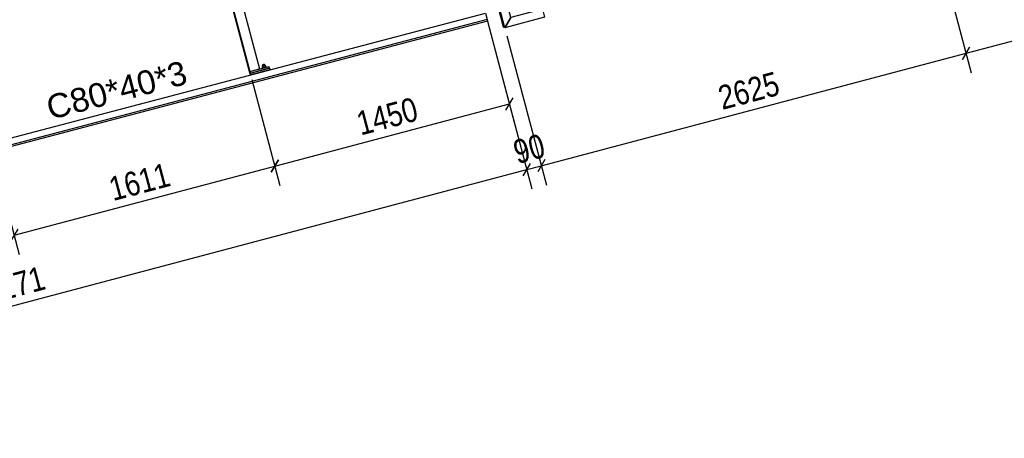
# Model space of a CAD drawing. Header units: millimetres. Extents: x 1838 to 190192, y -28 to 11710.
# Tile 52 of 80: x 103354 to 109236, y 150 to 2650. Entities that reach past the tile are written whole.
import ezdxf

# ---------------------------------------------------------------- set-up
doc = ezdxf.new("R2010")
doc.units = ezdxf.units.MM
doc.styles.add('Arial', font='ARIAL.TTF', dxfattribs={"height": 0.2})
doc.styles.add('Arial Narrow', font='ARIALN.TTF', dxfattribs={"height": 0.2})

# ---------------------------------------------------------------- blocks, each defined once
blk = doc.blocks.new('Part-96498 - 1285')
at = {"color": 7}
for q in [(106248.6, 2611.5), (106250, 2606.2), (106244.7, 2604.8)]:
    blk.add_line((106244.7, 2604.8), q, dxfattribs=at)
blk = doc.blocks.new('Part-96484 - 1285')
at = {"color": 7}
for p, q in [((104728.2, 2340.3), (104844.2, 2370.9)), ((104730.7, 2330.7), (104846.7, 2361.3)), ((104846.7, 2361.3), (104844.2, 2370.9)), ((104846.9, 2360.3), (104846.7, 2361.3)), ((104729.6, 2331), (104728.2, 2340.3)), ((104728.2, 2340.3), (104730.7, 2330.7)), ((104729.6, 2331), (104732.1, 2321.4)), ((104732.1, 2321.4), (104730.7, 2330.7)), ((104732.1, 2321.4), (104732.2, 2321.4))]:
    blk.add_line(p, q, dxfattribs=at)
blk = doc.blocks.new('Part-58304 - 1285')
at = {"color": 7}
for p, q in [((102277.8, 1674.1), (106136.1, 2689.2)), ((106146.3, 2650.8), (102287.9, 1635.7)), ((106136.1, 2689.2), (106146.3, 2650.8)), ((106146.3, 2650.8), (106147.7, 2641.4)), ((106147.7, 2641.4), (102289.3, 1626.3)), ((102287.9, 1635.7), (102277.8, 1674.1)), ((102289.3, 1626.3), (102287.9, 1635.7))]:
    blk.add_line(p, q, dxfattribs=at)
blk = doc.blocks.new('Part-96476 - 1285')
at = {"color": 7}
for p, q in [((104372.4, 3684.3), (104430.4, 3699.6)), ((104387, 3626.1), (104372.4, 3684.3)), ((104372.4, 3684.3), (104728.2, 2340.3)), ((104430.4, 3699.6), (104786.2, 2355.6)), ((104729.2, 2333.3), (104387, 3626.1)), ((104728.2, 2340.3), (104786.2, 2355.6)), ((104728.2, 2340.3), (104729.2, 2333.3))]:
    blk.add_line(p, q, dxfattribs=at)
blk = doc.blocks.new('Part-96483 - 1285')
at = {"color": 7}
for p, q in [((104731, 2329.8), (104847, 2360.3)), ((104847, 2360.3), (104849.5, 2350.7)), ((104732.4, 2320.4), (104731, 2329.8)), ((104731, 2329.8), (104733.5, 2320.2)), ((104732.5, 2319.9), (104732.4, 2320.4)), ((104849.5, 2350.7), (104733.5, 2320.2))]:
    blk.add_line(p, q, dxfattribs=at)
blk = doc.blocks.new('Bolt-96485 - 1285')
at = {"color": 7}
for p, q in [((104806.9, 2372.5), (104801.7, 2370)), ((104801.7, 2370), (104804.2, 2360.8)), ((104802.6, 2366.7), (104802.3, 2366.5)), ((104802.3, 2366.5), (104803.8, 2360.6)), ((104804.7, 2361.2), (104803.3, 2360.1)), ((104803.3, 2360.1), (104803.3, 2360.1)), ((104805.2, 2379.5), (104804.5, 2378.9)), ((104806.3, 2372.2), (104804.5, 2378.9)), ((104808.9, 2362.9), (104804.7, 2361.2)), ((104805, 2375.4), (104805.4, 2375.7)), ((104805.9, 2372.1), (104805, 2375.4)), ((104807.3, 2380.3), (104805.2, 2379.5)), ((104817.5, 2375.3), (104806.9, 2372.5)), ((104806.9, 2372.5), (104809.4, 2363)), ((104810.2, 2381.2), (104807.3, 2380.3)), ((104814.7, 2364.6), (104808.9, 2362.9)), ((104813.1, 2381.8), (104810.2, 2381.2)), ((104815.3, 2382.1), (104813.1, 2381.8)), ((104820.5, 2365.9), (104814.7, 2364.6)), ((104816.1, 2382), (104815.3, 2382.1)), ((104817.9, 2375.3), (104816.1, 2382)), ((104822.9, 2375.6), (104817.5, 2375.3)), ((104817.5, 2375.3), (104820, 2365.8)), ((104824.8, 2366.5), (104820.5, 2365.9)), ((104825.4, 2366.4), (104822.9, 2375.6)), ((104826.5, 2366.2), (104824.8, 2366.5)), ((104826.5, 2366.2), (104826.5, 2366.2))]:
    blk.add_line(p, q, dxfattribs=at)
blk = doc.blocks.new('Part-96501 - 1285')
at = {"color": 7}
for p, q in [((106189, 2838.3), (106189.6, 2838.5)), ((106251.3, 2601.4), (106189, 2838.3)), ((106237.9, 2851.2), (106189.6, 2838.5)), ((106251.9, 2601.5), (106189.6, 2838.5)), ((106287.5, 2662.6), (106237.9, 2851.2)), ((106251.9, 2601.5), (106287.5, 2662.6)), ((106251.3, 2601.4), (106251.9, 2601.5))]:
    blk.add_line(p, q, dxfattribs=at)
blk = doc.blocks.new('Part-96502 - 1285')
at = {"color": 7}
for p, q in [((106244.7, 2604.8), (106183.6, 2836.9)), ((106183.7, 2836.9), (106244.7, 2604.8)), ((106244.7, 2604.8), (106248.6, 2611.5)), ((106244.7, 2604.8), (106244.7, 2604.8))]:
    blk.add_line(p, q, dxfattribs=at)
blk = doc.blocks.new('Part-96514 - 1285')
at = {"color": 7}
for p, q in [((106476.1, 2712.2), (106287.5, 2662.6)), ((106476.1, 2712.2), (106488.8, 2663.9)), ((106488.8, 2663.9), (106251.3, 2601.4)), ((106287.5, 2662.6), (106251.9, 2601.5))]:
    blk.add_line(p, q, dxfattribs=at)
blk = doc.blocks.new('StraightDimension-98666 - 1285')
at = {"color": 174}
for p, q in [((106159.1, 2602.4), (106414.2, 1638.8)), ((106362.1, 1718.1), (106404.8, 1791.5)), ((100320.8, 150), (106383.5, 1754.8))]:
    blk.add_line(p, q, dxfattribs=at)
at = {"color": 30, "style": 'Arial Narrow'}
blk.add_text('6271', height=143.16, rotation=14.82815, dxfattribs=at).set_placement((103164.3, 949.2))
blk = doc.blocks.new('StraightDimension-98663 - 1285')
at = {"color": 174}
for p, q in [((109007.4, 2449.4), (116829, 4519.7)), ((108803.1, 3221), (109038.1, 2333.3)), ((109028.7, 2486), (108986.1, 2412.7))]:
    blk.add_line(p, q, dxfattribs=at)
blk = doc.blocks.new('StraightDimension-98664 - 1285')
at = {"color": 174}
for p, q in [((108803.1, 3221), (109038.1, 2333.3)), ((106264.7, 2553.2), (106500.7, 1661.7)), ((108986.1, 2412.7), (109028.7, 2486)), ((106470, 1777.7), (109007.4, 2449.4)), ((106491.3, 1814.4), (106448.7, 1741))]:
    blk.add_line(p, q, dxfattribs=at)
at = {"color": 30, "style": 'Arial Narrow'}
blk.add_text('2625', height=143.16, rotation=14.82815, dxfattribs=at).set_placement((107550.9, 2110.4))
blk = doc.blocks.new('StraightDimension-98665 - 1285')
at = {"color": 174}
for p, q in [((106159.1, 2602.4), (106414.2, 1638.8)), ((106264.7, 2553.2), (106500.7, 1661.7)), ((106362.1, 1718.1), (106404.8, 1791.5)), ((106383.5, 1754.8), (106470, 1777.7)), ((106491.3, 1814.4), (106448.7, 1741))]:
    blk.add_line(p, q, dxfattribs=at)
at = {"color": 30, "style": 'Arial Narrow'}
blk.add_text('90', height=143.16, rotation=14.82815, dxfattribs=at).set_placement((106327.1, 1786.4))
blk = doc.blocks.new('StraightDimension-98758 - 1285')
at = {"color": 174}
for p, q in [((106148.9, 2640.8), (106310.5, 2030.4)), ((104741, 2292), (104908.4, 1659.3)), ((106258.5, 2109.8), (106301.1, 2183.1)), ((104877.7, 1775.3), (106279.8, 2146.5)), ((104899, 1812), (104856.4, 1738.6))]:
    blk.add_line(p, q, dxfattribs=at)
at = {"color": 30, "style": 'Arial Narrow'}
blk.add_text('1450', height=143.16, rotation=14.82815, dxfattribs=at).set_placement((105390.9, 1957.7))
blk = doc.blocks.new('StraightDimension-98759 - 1285')
at = {"color": 174}
for p, q in [((104741, 2292), (104908.4, 1659.3)), ((103183.1, 1882.1), (103351.2, 1247.1)), ((103320.5, 1363.1), (104877.7, 1775.3)), ((104856.4, 1738.6), (104899, 1812)), ((103341.8, 1399.8), (103299.2, 1326.4))]:
    blk.add_line(p, q, dxfattribs=at)
at = {"color": 30, "style": 'Arial Narrow'}
blk.add_text('1611', height=143.16, rotation=14.82815, dxfattribs=at).set_placement((103911.3, 1566.1))
blk = doc.blocks.new('Mark-61963 - 1285')
at = {"color": 30, "style": 'Arial'}
blk.add_text('C80*40*3', height=143.26, rotation=14.7422, dxfattribs=at).set_placement((103536.7, 2051.1))

msp = doc.modelspace()

# ---------------------------------------------------------------- block references
for name in ['StraightDimension-98663 - 1285', 'Part-96476 - 1285', 'StraightDimension-98664 - 1285', 'Part-96502 - 1285', 'Part-96501 - 1285', 'Part-96514 - 1285', 'Part-58304 - 1285', 'StraightDimension-98666 - 1285', 'StraightDimension-98758 - 1285', 'StraightDimension-98665 - 1285', 'Part-96498 - 1285', 'Mark-61963 - 1285', 'Part-96484 - 1285', 'Part-96483 - 1285', 'Bolt-96485 - 1285', 'StraightDimension-98759 - 1285']:
    msp.add_blockref(name, (0, 0))

doc.saveas('drawing.dxf')
